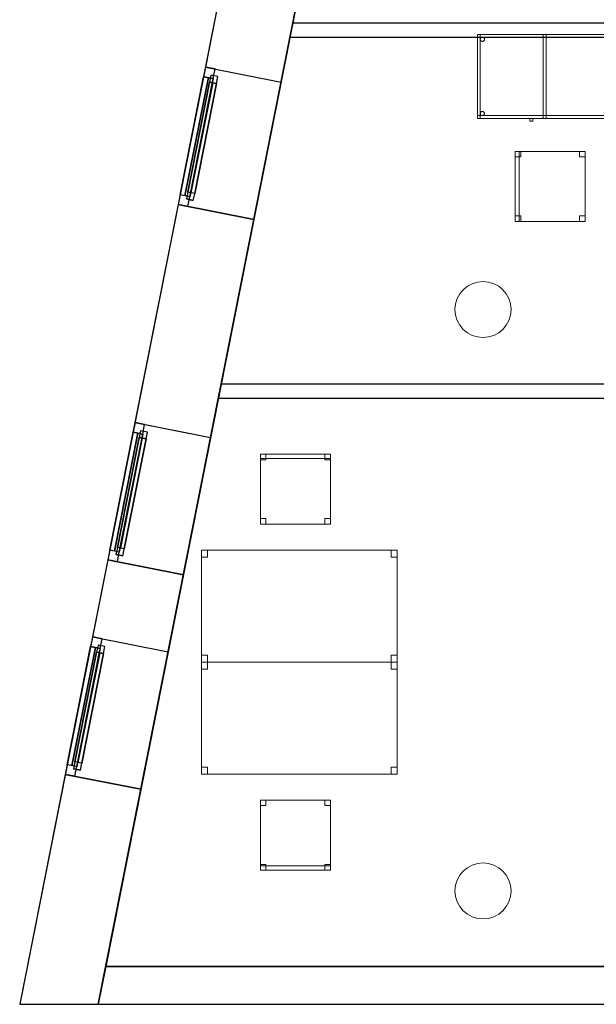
# Model space of a CAD drawing. Header units: metres. Extents: x 397.7 to 427.5, y 12.7 to 28.4.
# Tile 1 of 72: x 397.7 to 401.8, y 12.8 to 19.9. Entities that reach past the tile are written whole.
import ezdxf

# ---------------------------------------------------------------- set-up
doc = ezdxf.new("R2010")
doc.units = ezdxf.units.M
doc.layers.add('01_CARPINTERIA', color=5, linetype='Continuous', lineweight=25, true_color=0x0000ff)
doc.layers.add('01_SUELOS', color=7, linetype='Continuous', lineweight=25, true_color=0x007f00)
for name, color, linetype, lineweight in [('02_MOBILIARIO', 7, 'Continuous', 18), ('A-COLS-____-MCUT', 7, 'Continuous', 18), ('A-COLS-____-OTLN', 7, 'Continuous', 18), ('A-DETL-____-MBND', 7, 'Continuous', 18), ('A-GENM-____-OTLN', 7, 'Continuous', 18), ('A-WALL-____-MCUT', 7, 'Continuous', 25), ('A-WALL-____-OTLN', 7, 'Continuous', 25)]:
    doc.layers.add(name, color=color, linetype=linetype, lineweight=lineweight)

# ---------------------------------------------------------------- blocks, each defined once
blk = doc.blocks.new('Forma directa - LONDR55-XX_ZZ-ARQ-CAA-M3D-Londres55-156160-06_CLI_AIGUA_P3')
at = {"layer": '01_CARPINTERIA', "color": 161, "true_color": 0xaaaaff}
for p, q in [((0.1, 0.1), (0.05, 0.1)), ((0.05, 0.1), (0.05, 0.05)), ((0.1, 0.1), (0.05, 0.1)), ((0.05, 0.1), (0.05, 0.05)), ((0.1, 0.05), (0.1, 0.1)), ((0.1, 0.1), (0.1, 0.05)), ((0.1, 0.1), (0.9, 0.1)), ((0.9, 0.1), (0.1, 0.1)), ((0.1, 0.1), (0.1, 0.05)), ((0.1, 0.05), (0.1, 0.1)), ((0.9, 0.075), (0.1, 0.075)), ((0.9, 0.075), (0.1, 0.075)), ((0.95, 0.1), (0.9, 0.1)), ((0.9, 0.1), (0.9, 0.05)), ((0.95, 0.1), (0.9, 0.1)), ((0.9, 0.1), (0.9, 0.05)), ((0.9, 0.1), (0.9, 0.05)), ((0.9, 0.1), (0.9, 0.05)), ((0.95, 0.05), (0.95, 0.1)), ((0.95, 0.1), (0.95, 0.05)), ((0.07, 0.07), (0, 0.07)), ((0, 0.07), (0, 0)), ((0.07, 0.07), (0, 0.07)), ((0, 0.07), (0, 0)), ((0, 0), (0.07, 0)), ((0, 0), (0.07, 0)), ((0.05, 0.05), (0.1, 0.05)), ((0.05, 0.05), (0.1, 0.05)), ((0.07, 0), (0.07, 0.07)), ((0.07, 0.07), (0.07, 0)), ((0.07, 0.07), (0.93, 0.07)), ((0.93, 0.07), (0.07, 0.07)), ((0.07, 0.07), (0.07, 0)), ((0.07, 0), (0.07, 0.07)), ((0.93, 0.035), (0.07, 0.035)), ((0.07, 0.035), (0.93, 0.035)), ((0.07, 0), (0.93, 0)), ((0.93, 0), (0.07, 0)), ((0.1, 0.05), (0.9, 0.05)), ((0.9, 0.05), (0.1, 0.05)), ((0.9, 0.05), (0.95, 0.05)), ((0.9, 0.05), (0.95, 0.05)), ((0.93, 0.07), (0.93, 0)), ((0.93, 0.07), (0.93, 0)), ((1, 0.07), (0.93, 0.07)), ((0.93, 0.07), (0.93, 0)), ((1, 0.07), (0.93, 0.07)), ((0.93, 0.07), (0.93, 0)), ((0.93, 0), (1, 0)), ((0.93, 0), (1, 0)), ((1, 0), (1, 0.07)), ((1, 0.07), (1, 0))]:
    blk.add_line(p, q, dxfattribs=at)
blk = doc.blocks.new('Forma directa - Finestra P3-156175-06_CLI_AIGUA_P3')
blk.add_blockref('Forma directa - LONDR55-XX_ZZ-ARQ-CAA-M3D-Londres55-156160-06_CLI_AIGUA_P3', (0, 0))
blk = doc.blocks.new('Family - Cadira d_Oficina_P3-156181-06_CLI_AIGUA_P3')
at = {"layer": 'A-DETL-____-MBND', "color": 253, "true_color": 0xaaaaaa}
for p, q in [((0, 0), (0, 0.5)), ((0, 0.5), (0.5, 0.5)), ((0, 0.5), (0, 0)), ((0.5, 0.5), (0, 0.5)), ((0, 0.5), (0.03, 0.5)), ((0, 0), (0, 0.5)), ((0.03, 0.5), (0, 0.5)), ((0, 0.5), (0, 0)), ((0, 0.5), (0.04, 0.5)), ((0, 0.46), (0, 0.5)), ((0.04, 0.5), (0, 0.5)), ((0, 0.5), (0, 0.46)), ((0.03, 0.5), (0.03, 0)), ((0.03, 0), (0.03, 0.5)), ((0.04, 0.5), (0.04, 0.46)), ((0.04, 0.46), (0.04, 0.5)), ((0.46, 0.5), (0.5, 0.5)), ((0.46, 0.46), (0.46, 0.5)), ((0.5, 0.5), (0.46, 0.5)), ((0.46, 0.5), (0.46, 0.46)), ((0.5, 0.5), (0.5, 0.46)), ((0.5, 0.46), (0.5, 0.5)), ((0.5, 0.5), (0.5, 0)), ((0.5, 0), (0.5, 0.5)), ((0.04, 0.46), (0, 0.46)), ((0, 0.46), (0.04, 0.46)), ((0.5, 0.46), (0.46, 0.46)), ((0.46, 0.46), (0.5, 0.46)), ((0, 0.04), (0.04, 0.04)), ((0, 0), (0, 0.04)), ((0.04, 0.04), (0, 0.04)), ((0, 0.04), (0, 0)), ((0.04, 0), (0, 0)), ((0, 0), (0.04, 0)), ((0.5, 0), (0, 0)), ((0, 0), (0.5, 0)), ((0, 0), (0.03, 0)), ((0.04, 0.04), (0.04, 0)), ((0.04, 0), (0.04, 0.04)), ((0.46, 0.04), (0.5, 0.04)), ((0.46, 0), (0.46, 0.04)), ((0.5, 0.04), (0.46, 0.04)), ((0.46, 0.04), (0.46, 0)), ((0.46, 0), (0.5, 0)), ((0.5, 0.04), (0.5, 0)), ((0.5, 0), (0.5, 0.04)), ((0.03, 0), (0, 0)), ((0.5, 0), (0.46, 0))]:
    blk.add_line(p, q, dxfattribs=at)
blk = doc.blocks.new('Forma directa - Finestra P3-156250-06_CLI_AIGUA_P3')
blk.add_blockref('Forma directa - LONDR55-XX_ZZ-ARQ-CAA-M3D-Londres55-156160-06_CLI_AIGUA_P3', (0, 0))
blk = doc.blocks.new('Family - Evans P3-156252-06_CLI_AIGUA_P3')
at = {"layer": 'A-WALL-____-MCUT', "color": 253, "true_color": 0xaaaaaa}
for p, q in [((0.0198, 0.1), (0, 0)), ((4.2077, 0.1), (0.0198, 0.1)), ((4.2077, 0), (4.2077, 0.1)), ((0, 0), (4.2077, 0))]:
    blk.add_line(p, q, dxfattribs=at)
at = {"layer": 'A-WALL-____-OTLN', "color": 253, "true_color": 0xaaaaaa}
for p, q in [((0.0198, 0.1), (0, 0)), ((4.2077, 0.1), (0.0198, 0.1)), ((4.2077, 0), (4.2077, 0.1)), ((0, 0), (4.2077, 0))]:
    blk.add_line(p, q, dxfattribs=at)
at = {"layer": 'A-WALL-____-OTLN', "color": 253, "lineweight": 18, "true_color": 0xaaaaaa}
blk.add_line((0, 0), (4.2077, 0), dxfattribs=at)
blk = doc.blocks.new('Forma directa - Finestra P3-156271-06_CLI_AIGUA_P3')
blk.add_blockref('Forma directa - LONDR55-XX_ZZ-ARQ-CAA-M3D-Londres55-156160-06_CLI_AIGUA_P3', (0, 0))
blk = doc.blocks.new('Family - Evans P3-156290-06_CLI_AIGUA_P3')
at = {"layer": 'A-WALL-____-MCUT', "color": 253, "true_color": 0xaaaaaa}
for p, q in [((0.0198, 0.1), (0, 0)), ((4.2282, 0.1), (0.0198, 0.1)), ((4.2282, 0), (4.2282, 0.1)), ((5.1682, 0.1), (5.1682, 0)), ((5.2182, 0.1), (5.1682, 0.1)), ((5.2182, 0), (5.2182, 0.1)), ((0, 0), (4.2282, 0)), ((5.1682, 0), (5.2182, 0))]:
    blk.add_line(p, q, dxfattribs=at)
at = {"layer": 'A-WALL-____-OTLN', "color": 253, "true_color": 0xaaaaaa}
for p, q in [((0.0198, 0.1), (0, 0)), ((5.2182, 0.1), (0.0198, 0.1)), ((5.1682, 0.1), (4.2282, 0.1)), ((4.2282, 0.1), (4.2282, 0)), ((5.1682, 0.1), (5.1682, 0)), ((5.2182, 0), (5.2182, 0.1)), ((0, 0), (5.2182, 0)), ((4.2282, 0), (5.1682, 0))]:
    blk.add_line(p, q, dxfattribs=at)
at = {"layer": 'A-WALL-____-OTLN', "color": 253, "lineweight": 18, "true_color": 0xaaaaaa}
blk.add_line((0, 0), (5.2182, 0), dxfattribs=at)
blk = doc.blocks.new('Family - Taula 100X60_P3-156294-06_CLI_AIGUA_P3')
at = {"layer": 'A-DETL-____-MBND', "color": 253, "true_color": 0xaaaaaa}
for p, q in [((0, 0.62), (0.02, 0.62)), ((0.02, 0.62), (0, 0.62)), ((0, 0.02), (0, 0.62)), ((0, 0.62), (0, 0.02)), ((0, 0.62), (0, 0.02)), ((0, 0.02), (0, 0.62)), ((1, 0.62), (0, 0.62)), ((0, 0.62), (1, 0.62)), ((0, 0.62), (0.98, 0.62)), ((0, 0.6), (0, 0.62)), ((0, 0.6), (0, 0.62)), ((0.98, 0.62), (0, 0.62)), ((0, 0.04), (0, 0.62)), ((0, 0.62), (1, 0.62)), ((1, 0.62), (0, 0.62)), ((0, 0.62), (0, 0.04)), ((0, 0.62), (0, 0.02)), ((0, 0.02), (0, 0.62)), ((1, 0.62), (0, 0.62)), ((0, 0.62), (1, 0.62)), ((0.98, 0.6), (0, 0.6)), ((0, 0.6), (0.98, 0.6)), ((0.02, 0.62), (0.02, 0.02)), ((0.02, 0.02), (0.02, 0.62)), ((0.0204, 0.585), (0.0206, 0.5876)), ((0.0206, 0.5876), (0.0204, 0.585)), ((0.0206, 0.5824), (0.0204, 0.585)), ((0.0204, 0.585), (0.0206, 0.5824)), ((0.0206, 0.5876), (0.0213, 0.5901)), ((0.0213, 0.5901), (0.0206, 0.5876)), ((0.0213, 0.5799), (0.0206, 0.5824)), ((0.0206, 0.5824), (0.0213, 0.5799)), ((0.0213, 0.5901), (0.0224, 0.5925)), ((0.0224, 0.5925), (0.0213, 0.5901)), ((0.0224, 0.5776), (0.0213, 0.5799)), ((0.0213, 0.5799), (0.0224, 0.5776)), ((0.0224, 0.5925), (0.0238, 0.5946)), ((0.0238, 0.5946), (0.0224, 0.5925)), ((0.0238, 0.5754), (0.0224, 0.5776)), ((0.0224, 0.5776), (0.0238, 0.5754)), ((0.0238, 0.5946), (0.0257, 0.5965)), ((0.0257, 0.5965), (0.0238, 0.5946)), ((0.0257, 0.5736), (0.0238, 0.5754)), ((0.0238, 0.5754), (0.0257, 0.5736)), ((0.0257, 0.5965), (0.0278, 0.598)), ((0.0278, 0.598), (0.0257, 0.5965)), ((0.0278, 0.5721), (0.0257, 0.5736)), ((0.0257, 0.5736), (0.0278, 0.5721)), ((0.0278, 0.598), (0.0302, 0.5991)), ((0.0302, 0.5991), (0.0278, 0.598)), ((0.0302, 0.571), (0.0278, 0.5721)), ((0.0278, 0.5721), (0.0302, 0.571)), ((0.0302, 0.5991), (0.0327, 0.5997)), ((0.0327, 0.5997), (0.0302, 0.5991)), ((0.0327, 0.5703), (0.0302, 0.571)), ((0.0302, 0.571), (0.0327, 0.5703)), ((0.0327, 0.5997), (0.0353, 0.6)), ((0.0353, 0.6), (0.0327, 0.5997)), ((0.0353, 0.5701), (0.0327, 0.5703)), ((0.0327, 0.5703), (0.0353, 0.5701)), ((0.0353, 0.6), (0.0379, 0.5997)), ((0.0379, 0.5997), (0.0353, 0.6)), ((0.0379, 0.5703), (0.0353, 0.5701)), ((0.0353, 0.5701), (0.0379, 0.5703)), ((0.0379, 0.5997), (0.0404, 0.5991)), ((0.0404, 0.5991), (0.0379, 0.5997)), ((0.0404, 0.571), (0.0379, 0.5703)), ((0.0379, 0.5703), (0.0404, 0.571)), ((0.0404, 0.5991), (0.0428, 0.598)), ((0.0428, 0.598), (0.0404, 0.5991)), ((0.0428, 0.5721), (0.0404, 0.571)), ((0.0404, 0.571), (0.0428, 0.5721)), ((0.0428, 0.598), (0.0449, 0.5965)), ((0.0449, 0.5965), (0.0428, 0.598)), ((0.0449, 0.5736), (0.0428, 0.5721)), ((0.0428, 0.5721), (0.0449, 0.5736)), ((0.0449, 0.5965), (0.0467, 0.5946)), ((0.0467, 0.5946), (0.0449, 0.5965)), ((0.0467, 0.5754), (0.0449, 0.5736)), ((0.0449, 0.5736), (0.0467, 0.5754)), ((0.0467, 0.5946), (0.0482, 0.5925)), ((0.0482, 0.5925), (0.0467, 0.5946)), ((0.0482, 0.5776), (0.0467, 0.5754)), ((0.0467, 0.5754), (0.0482, 0.5776)), ((0.0482, 0.5925), (0.0493, 0.5901)), ((0.0493, 0.5901), (0.0482, 0.5925)), ((0.0493, 0.5799), (0.0482, 0.5776)), ((0.0482, 0.5776), (0.0493, 0.5799)), ((0.0493, 0.5901), (0.05, 0.5876)), ((0.05, 0.5876), (0.0493, 0.5901)), ((0.05, 0.5824), (0.0493, 0.5799)), ((0.0493, 0.5799), (0.05, 0.5824)), ((0.05, 0.5876), (0.0502, 0.585)), ((0.0502, 0.585), (0.05, 0.5876)), ((0.0502, 0.585), (0.05, 0.5824)), ((0.05, 0.5824), (0.0502, 0.585)), ((0.47, 0.62), (0.49, 0.62)), ((0.49, 0.62), (0.47, 0.62)), ((0.47, 0.02), (0.47, 0.62)), ((0.47, 0.62), (0.47, 0.02)), ((0.47, 0.62), (0.49, 0.62)), ((0.49, 0.62), (0.47, 0.62)), ((0.47, 0.04), (0.47, 0.62)), ((0.47, 0.62), (0.47, 0.04)), ((0.49, 0.62), (0.49, 0.02)), ((0.49, 0.02), (0.49, 0.62)), ((0.49, 0.62), (0.49, 0.04)), ((0.49, 0.04), (0.49, 0.62)), ((0.9501, 0.5838), (0.9503, 0.5864)), ((0.9503, 0.5864), (0.9501, 0.5838)), ((0.9503, 0.5812), (0.9501, 0.5838)), ((0.9501, 0.5838), (0.9503, 0.5812)), ((0.9503, 0.5864), (0.951, 0.5889)), ((0.951, 0.5889), (0.9503, 0.5864)), ((0.951, 0.5787), (0.9503, 0.5812)), ((0.9503, 0.5812), (0.951, 0.5787)), ((0.951, 0.5889), (0.9521, 0.5913)), ((0.9521, 0.5913), (0.951, 0.5889)), ((0.9521, 0.5764), (0.951, 0.5787)), ((0.951, 0.5787), (0.9521, 0.5764)), ((0.9521, 0.5913), (0.9536, 0.5934)), ((0.9536, 0.5934), (0.9521, 0.5913)), ((0.9536, 0.5742), (0.9521, 0.5764)), ((0.9521, 0.5764), (0.9536, 0.5742)), ((0.9536, 0.5934), (0.9554, 0.5953)), ((0.9554, 0.5953), (0.9536, 0.5934)), ((0.9554, 0.5724), (0.9536, 0.5742)), ((0.9536, 0.5742), (0.9554, 0.5724)), ((0.9554, 0.5953), (0.9575, 0.5968)), ((0.9575, 0.5968), (0.9554, 0.5953)), ((0.9575, 0.5709), (0.9554, 0.5724)), ((0.9554, 0.5724), (0.9575, 0.5709)), ((0.9575, 0.5968), (0.9599, 0.5979)), ((0.9599, 0.5979), (0.9575, 0.5968)), ((0.9599, 0.5698), (0.9575, 0.5709)), ((0.9575, 0.5709), (0.9599, 0.5698)), ((0.9599, 0.5979), (0.9624, 0.5985)), ((0.9624, 0.5985), (0.9599, 0.5979)), ((0.9624, 0.5691), (0.9599, 0.5698)), ((0.9599, 0.5698), (0.9624, 0.5691)), ((0.9624, 0.5985), (0.965, 0.5988)), ((0.965, 0.5988), (0.9624, 0.5985)), ((0.965, 0.5689), (0.9624, 0.5691)), ((0.9624, 0.5691), (0.965, 0.5689)), ((0.965, 0.5988), (0.9676, 0.5985)), ((0.9676, 0.5985), (0.965, 0.5988)), ((0.9676, 0.5691), (0.965, 0.5689)), ((0.965, 0.5689), (0.9676, 0.5691)), ((0.9676, 0.5985), (0.9701, 0.5979)), ((0.9701, 0.5979), (0.9676, 0.5985)), ((0.9701, 0.5698), (0.9676, 0.5691)), ((0.9676, 0.5691), (0.9701, 0.5698)), ((0.9701, 0.5979), (0.9725, 0.5968)), ((0.9725, 0.5968), (0.9701, 0.5979)), ((0.9725, 0.5709), (0.9701, 0.5698)), ((0.9701, 0.5698), (0.9725, 0.5709)), ((0.9725, 0.5968), (0.9746, 0.5953)), ((0.9746, 0.5953), (0.9725, 0.5968)), ((0.9746, 0.5724), (0.9725, 0.5709)), ((0.9725, 0.5709), (0.9746, 0.5724)), ((0.9746, 0.5953), (0.9764, 0.5934)), ((0.9764, 0.5934), (0.9746, 0.5953)), ((0.9764, 0.5742), (0.9746, 0.5724)), ((0.9746, 0.5724), (0.9764, 0.5742)), ((0.9764, 0.5934), (0.9779, 0.5913)), ((0.9779, 0.5913), (0.9764, 0.5934)), ((0.9779, 0.5764), (0.9764, 0.5742)), ((0.9764, 0.5742), (0.9779, 0.5764)), ((0.9779, 0.5913), (0.979, 0.5889)), ((0.979, 0.5889), (0.9779, 0.5913)), ((0.979, 0.5787), (0.9779, 0.5764)), ((0.9779, 0.5764), (0.979, 0.5787)), ((0.979, 0.5889), (0.9797, 0.5864)), ((0.9797, 0.5864), (0.979, 0.5889)), ((0.9797, 0.5812), (0.979, 0.5787)), ((0.979, 0.5787), (0.9797, 0.5812)), ((0.9797, 0.5864), (0.9799, 0.5838)), ((0.9799, 0.5838), (0.9797, 0.5864)), ((0.9799, 0.5838), (0.9797, 0.5812)), ((0.9797, 0.5812), (0.9799, 0.5838)), ((0.98, 0.62), (1, 0.62)), ((1, 0.62), (0.98, 0.62)), ((0.98, 0.02), (0.98, 0.62)), ((0.98, 0.62), (0.98, 0.02)), ((0.98, 0.62), (0.98, 0.6)), ((0.98, 0.6), (0.98, 0.62)), ((1, 0.02), (1, 0.62)), ((1, 0.62), (1, 0.02)), ((1, 0.62), (1, 0.02)), ((1, 0.02), (1, 0.62)), ((1, 0.62), (1, 0.04)), ((1, 0.04), (1, 0.62)), ((1, 0.02), (1, 0.62)), ((1, 0.62), (1, 0.02)), ((0, 0.04), (0.49, 0.04)), ((0, 0.02), (0, 0.04)), ((0, 0.02), (0, 0.04)), ((0.49, 0.04), (0, 0.04)), ((1, 0.04), (0, 0.04)), ((0, 0.04), (1, 0.04)), ((0.02, 0.02), (0, 0.02)), ((0.02, 0.02), (0, 0.02)), ((0, 0.02), (1, 0.02)), ((1, 0.02), (0, 0.02)), ((0.49, 0.02), (0, 0.02)), ((0, 0.02), (0.49, 0.02)), ((0, 0.02), (1, 0.02)), ((1, 0.02), (0, 0.02)), ((0.02, 0.055), (0.0202, 0.0576)), ((0.0202, 0.0576), (0.02, 0.055)), ((0.0202, 0.0524), (0.02, 0.055)), ((0.02, 0.055), (0.0202, 0.0524)), ((0.0202, 0.0576), (0.0209, 0.0601)), ((0.0209, 0.0601), (0.0202, 0.0576)), ((0.0209, 0.0499), (0.0202, 0.0524)), ((0.0202, 0.0524), (0.0209, 0.0499)), ((0.0209, 0.0601), (0.022, 0.0625)), ((0.022, 0.0625), (0.0209, 0.0601)), ((0.022, 0.0475), (0.0209, 0.0499)), ((0.0209, 0.0499), (0.022, 0.0475)), ((0.022, 0.0625), (0.0235, 0.0646)), ((0.0235, 0.0646), (0.022, 0.0625)), ((0.0235, 0.0454), (0.022, 0.0475)), ((0.022, 0.0475), (0.0235, 0.0454)), ((0.0235, 0.0646), (0.0254, 0.0664)), ((0.0254, 0.0664), (0.0235, 0.0646)), ((0.0254, 0.0436), (0.0235, 0.0454)), ((0.0235, 0.0454), (0.0254, 0.0436)), ((0.0254, 0.0664), (0.0275, 0.0679)), ((0.0275, 0.0679), (0.0254, 0.0664)), ((0.0275, 0.0421), (0.0254, 0.0436)), ((0.0254, 0.0436), (0.0275, 0.0421)), ((0.0275, 0.0679), (0.0298, 0.069)), ((0.0298, 0.069), (0.0275, 0.0679)), ((0.0298, 0.041), (0.0275, 0.0421)), ((0.0275, 0.0421), (0.0298, 0.041)), ((0.0298, 0.069), (0.0324, 0.0697)), ((0.0324, 0.0697), (0.0298, 0.069)), ((0.0324, 0.0403), (0.0298, 0.041)), ((0.0298, 0.041), (0.0324, 0.0403)), ((0.0324, 0.0697), (0.035, 0.0699)), ((0.035, 0.0699), (0.0324, 0.0697)), ((0.035, 0.0401), (0.0324, 0.0403)), ((0.0324, 0.0403), (0.035, 0.0401)), ((0.035, 0.0699), (0.0375, 0.0697)), ((0.0375, 0.0697), (0.035, 0.0699)), ((0.0375, 0.0403), (0.035, 0.0401)), ((0.035, 0.0401), (0.0375, 0.0403)), ((0.0375, 0.0697), (0.0401, 0.069)), ((0.0401, 0.069), (0.0375, 0.0697)), ((0.0401, 0.041), (0.0375, 0.0403)), ((0.0375, 0.0403), (0.0401, 0.041)), ((0.0401, 0.069), (0.0424, 0.0679)), ((0.0424, 0.0679), (0.0401, 0.069)), ((0.0424, 0.0421), (0.0401, 0.041)), ((0.0401, 0.041), (0.0424, 0.0421)), ((0.0424, 0.0679), (0.0446, 0.0664)), ((0.0446, 0.0664), (0.0424, 0.0679)), ((0.0446, 0.0436), (0.0424, 0.0421)), ((0.0424, 0.0421), (0.0446, 0.0436)), ((0.0446, 0.0664), (0.0464, 0.0646)), ((0.0464, 0.0646), (0.0446, 0.0664)), ((0.0464, 0.0454), (0.0446, 0.0436)), ((0.0446, 0.0436), (0.0464, 0.0454)), ((0.0464, 0.0646), (0.0479, 0.0625)), ((0.0479, 0.0625), (0.0464, 0.0646)), ((0.0479, 0.0475), (0.0464, 0.0454)), ((0.0464, 0.0454), (0.0479, 0.0475)), ((0.0479, 0.0625), (0.049, 0.0601)), ((0.049, 0.0601), (0.0479, 0.0625)), ((0.049, 0.0499), (0.0479, 0.0475)), ((0.0479, 0.0475), (0.049, 0.0499)), ((0.049, 0.0601), (0.0497, 0.0576)), ((0.0497, 0.0576), (0.049, 0.0601)), ((0.0497, 0.0524), (0.049, 0.0499)), ((0.049, 0.0499), (0.0497, 0.0524)), ((0.0497, 0.0576), (0.0499, 0.055)), ((0.0499, 0.055), (0.0497, 0.0576)), ((0.0499, 0.055), (0.0497, 0.0524)), ((0.0497, 0.0524), (0.0499, 0.055)), ((0.3744, 0), (0.3744, 0.02)), ((0.3744, 0.02), (0.3944, 0.02)), ((0.3944, 0.02), (0.3744, 0.02)), ((0.3744, 0.02), (0.3744, 0)), ((0.3944, 0), (0.3744, 0)), ((0.3744, 0), (0.3944, 0)), ((0.3944, 0.02), (0.3944, 0)), ((0.3944, 0), (0.3944, 0.02)), ((0.49, 0.04), (0.47, 0.04)), ((0.49, 0.04), (0.47, 0.04)), ((0.49, 0.02), (0.47, 0.02)), ((0.49, 0.02), (0.47, 0.02)), ((0.49, 0.04), (0.49, 0.02)), ((0.49, 0.02), (0.49, 0.04)), ((0.9501, 0.0538), (0.9503, 0.0564)), ((0.9503, 0.0564), (0.9501, 0.0538)), ((0.9503, 0.0512), (0.9501, 0.0538)), ((0.9501, 0.0538), (0.9503, 0.0512)), ((0.9503, 0.0564), (0.951, 0.0589)), ((0.951, 0.0589), (0.9503, 0.0564)), ((0.951, 0.0487), (0.9503, 0.0512)), ((0.9503, 0.0512), (0.951, 0.0487)), ((0.951, 0.0589), (0.9521, 0.0613)), ((0.9521, 0.0613), (0.951, 0.0589)), ((0.9521, 0.0464), (0.951, 0.0487)), ((0.951, 0.0487), (0.9521, 0.0464)), ((0.9521, 0.0613), (0.9536, 0.0634)), ((0.9536, 0.0634), (0.9521, 0.0613)), ((0.9536, 0.0442), (0.9521, 0.0464)), ((0.9521, 0.0464), (0.9536, 0.0442)), ((0.9536, 0.0634), (0.9554, 0.0653)), ((0.9554, 0.0653), (0.9536, 0.0634)), ((0.9554, 0.0424), (0.9536, 0.0442)), ((0.9536, 0.0442), (0.9554, 0.0424)), ((0.9554, 0.0653), (0.9575, 0.0668)), ((0.9575, 0.0668), (0.9554, 0.0653)), ((0.9575, 0.0409), (0.9554, 0.0424)), ((0.9554, 0.0424), (0.9575, 0.0409)), ((0.9575, 0.0668), (0.9599, 0.0679)), ((0.9599, 0.0679), (0.9575, 0.0668)), ((0.9599, 0.0398), (0.9575, 0.0409)), ((0.9575, 0.0409), (0.9599, 0.0398)), ((0.9599, 0.0679), (0.9624, 0.0685)), ((0.9624, 0.0685), (0.9599, 0.0679)), ((0.9624, 0.0391), (0.9599, 0.0398)), ((0.9599, 0.0398), (0.9624, 0.0391)), ((0.9624, 0.0685), (0.965, 0.0688)), ((0.965, 0.0688), (0.9624, 0.0685)), ((0.965, 0.0389), (0.9624, 0.0391)), ((0.9624, 0.0391), (0.965, 0.0389)), ((0.965, 0.0688), (0.9676, 0.0685)), ((0.9676, 0.0685), (0.965, 0.0688)), ((0.9676, 0.0391), (0.965, 0.0389)), ((0.965, 0.0389), (0.9676, 0.0391)), ((0.9676, 0.0685), (0.9701, 0.0679)), ((0.9701, 0.0679), (0.9676, 0.0685)), ((0.9701, 0.0398), (0.9676, 0.0391)), ((0.9676, 0.0391), (0.9701, 0.0398)), ((0.9701, 0.0679), (0.9725, 0.0668)), ((0.9725, 0.0668), (0.9701, 0.0679)), ((0.9725, 0.0409), (0.9701, 0.0398)), ((0.9701, 0.0398), (0.9725, 0.0409)), ((0.9725, 0.0668), (0.9746, 0.0653)), ((0.9746, 0.0653), (0.9725, 0.0668)), ((0.9746, 0.0424), (0.9725, 0.0409)), ((0.9725, 0.0409), (0.9746, 0.0424)), ((0.9746, 0.0653), (0.9764, 0.0634)), ((0.9764, 0.0634), (0.9746, 0.0653)), ((0.9764, 0.0442), (0.9746, 0.0424)), ((0.9746, 0.0424), (0.9764, 0.0442)), ((0.9764, 0.0634), (0.9779, 0.0613)), ((0.9779, 0.0613), (0.9764, 0.0634)), ((0.9779, 0.0464), (0.9764, 0.0442)), ((0.9764, 0.0442), (0.9779, 0.0464)), ((0.9779, 0.0613), (0.979, 0.0589)), ((0.979, 0.0589), (0.9779, 0.0613)), ((0.979, 0.0487), (0.9779, 0.0464)), ((0.9779, 0.0464), (0.979, 0.0487)), ((0.979, 0.0589), (0.9797, 0.0564)), ((0.9797, 0.0564), (0.979, 0.0589)), ((0.9797, 0.0512), (0.979, 0.0487)), ((0.979, 0.0487), (0.9797, 0.0512)), ((0.9797, 0.0564), (0.9799, 0.0538)), ((0.9799, 0.0538), (0.9797, 0.0564)), ((0.9799, 0.0538), (0.9797, 0.0512)), ((0.9797, 0.0512), (0.9799, 0.0538)), ((1, 0.02), (0.98, 0.02)), ((1, 0.02), (0.98, 0.02))]:
    blk.add_line(p, q, dxfattribs=at)
blk = doc.blocks.new('Family - Cadira d_Oficina_P3-156322-06_CLI_AIGUA_P3')
at = {"layer": 'A-DETL-____-MBND', "color": 253, "true_color": 0xaaaaaa}
for p, q in [((0, 0.5), (0.5, 0.5)), ((0, 0), (0, 0.5)), ((0.5, 0.5), (0, 0.5)), ((0, 0.5), (0, 0)), ((0, 0.46), (0, 0.5)), ((0, 0.5), (0.04, 0.5)), ((0.04, 0.5), (0, 0.5)), ((0, 0.5), (0, 0.46)), ((0.04, 0.5), (0.04, 0.46)), ((0.04, 0.46), (0.04, 0.5)), ((0.46, 0.46), (0.46, 0.5)), ((0.46, 0.5), (0.5, 0.5)), ((0.5, 0.5), (0.46, 0.5)), ((0.46, 0.5), (0.46, 0.46)), ((0.5, 0.5), (0.5, 0.46)), ((0.5, 0.46), (0.5, 0.5)), ((0.5, 0.5), (0.5, 0)), ((0.5, 0), (0.5, 0.5)), ((0.04, 0.46), (0, 0.46)), ((0, 0.46), (0.04, 0.46)), ((0.5, 0.46), (0.46, 0.46)), ((0.46, 0.46), (0.5, 0.46)), ((0, 0), (0, 0.04)), ((0, 0.04), (0.04, 0.04)), ((0.04, 0.04), (0, 0.04)), ((0, 0.04), (0, 0)), ((0, 0), (0, 0.03)), ((0, 0.03), (0.5, 0.03)), ((0.5, 0.03), (0, 0.03)), ((0, 0.03), (0, 0)), ((0.5, 0), (0, 0)), ((0, 0), (0.5, 0)), ((0.04, 0), (0, 0)), ((0, 0), (0.04, 0)), ((0, 0), (0.5, 0)), ((0.04, 0.04), (0.04, 0)), ((0.04, 0), (0.04, 0.04)), ((0.46, 0), (0.46, 0.04)), ((0.46, 0.04), (0.5, 0.04)), ((0.5, 0.04), (0.46, 0.04)), ((0.46, 0.04), (0.46, 0)), ((0.46, 0), (0.5, 0)), ((0.5, 0.04), (0.5, 0)), ((0.5, 0), (0.5, 0.04)), ((0.5, 0.03), (0.5, 0)), ((0.5, 0), (0.5, 0.03)), ((0.5, 0), (0, 0)), ((0.5, 0), (0.46, 0))]:
    blk.add_line(p, q, dxfattribs=at)
blk = doc.blocks.new('Family - Cadira d_Oficina_P3-156330-06_CLI_AIGUA_P3')
at = {"layer": 'A-DETL-____-MBND', "color": 253, "true_color": 0xaaaaaa}
for p, q in [((0, 0), (0, 0.5)), ((0, 0.5), (0.5, 0.5)), ((0.5, 0.5), (0, 0.5)), ((0, 0.5), (0, 0)), ((0, 0.46), (0, 0.5)), ((0, 0.5), (0.04, 0.5)), ((0.04, 0.5), (0, 0.5)), ((0, 0.5), (0, 0.46)), ((0, 0.47), (0, 0.5)), ((0, 0.5), (0.5, 0.5)), ((0.5, 0.5), (0, 0.5)), ((0, 0.5), (0, 0.47)), ((0.04, 0.5), (0.04, 0.46)), ((0.04, 0.46), (0.04, 0.5)), ((0.46, 0.46), (0.46, 0.5)), ((0.46, 0.5), (0.5, 0.5)), ((0.5, 0.5), (0.46, 0.5)), ((0.46, 0.5), (0.46, 0.46)), ((0.5, 0.5), (0.5, 0)), ((0.5, 0), (0.5, 0.5)), ((0.5, 0.5), (0.5, 0.46)), ((0.5, 0.46), (0.5, 0.5)), ((0.5, 0.5), (0.5, 0.47)), ((0.5, 0.47), (0.5, 0.5)), ((0.5, 0.47), (0, 0.47)), ((0, 0.47), (0.5, 0.47)), ((0.04, 0.46), (0, 0.46)), ((0, 0.46), (0.04, 0.46)), ((0.5, 0.46), (0.46, 0.46)), ((0.46, 0.46), (0.5, 0.46)), ((0, 0), (0, 0.04)), ((0, 0.04), (0.04, 0.04)), ((0.04, 0.04), (0, 0.04)), ((0, 0.04), (0, 0)), ((0.04, 0), (0, 0)), ((0, 0), (0.04, 0)), ((0.5, 0), (0, 0)), ((0, 0), (0.5, 0)), ((0.04, 0.04), (0.04, 0)), ((0.04, 0), (0.04, 0.04)), ((0.46, 0), (0.46, 0.04)), ((0.46, 0.04), (0.5, 0.04)), ((0.5, 0.04), (0.46, 0.04)), ((0.46, 0.04), (0.46, 0)), ((0.5, 0), (0.46, 0)), ((0.46, 0), (0.5, 0)), ((0.5, 0.04), (0.5, 0)), ((0.5, 0), (0.5, 0.04))]:
    blk.add_line(p, q, dxfattribs=at)
blk = doc.blocks.new('Family - Taula 140X80_P3-156405-06_CLI_AIGUA_P3')
at = {"layer": 'A-DETL-____-MBND', "color": 253, "true_color": 0xaaaaaa}
for p, q in [((0, 0), (0, 0.8001)), ((0, 0.8001), (1.3973, 0.8001)), ((1.3973, 0.8001), (0, 0.8001)), ((0, 0.8001), (0, 0)), ((0, 0.7501), (0, 0.8001)), ((0, 0.8001), (0.0437, 0.8001)), ((0.0437, 0.8001), (0, 0.8001)), ((0, 0.8001), (0, 0.7501)), ((0.0437, 0.8001), (0.0437, 0.7501)), ((0.0437, 0.7501), (0.0437, 0.8001)), ((1.3536, 0.7501), (1.3536, 0.8001)), ((1.3536, 0.8001), (1.3973, 0.8001)), ((1.3973, 0.8001), (1.3536, 0.8001)), ((1.3536, 0.8001), (1.3536, 0.7501)), ((1.3973, 0.8001), (1.3973, 0)), ((1.3973, 0), (1.3973, 0.8001)), ((1.3973, 0.8001), (1.3973, 0.7501)), ((1.3973, 0.7501), (1.3973, 0.8001)), ((0.0437, 0.7501), (0, 0.7501)), ((0, 0.7501), (0.0437, 0.7501)), ((1.3973, 0.7501), (1.3536, 0.7501)), ((1.3536, 0.7501), (1.3973, 0.7501)), ((0, 0), (0, 0.05)), ((0, 0.05), (0.0437, 0.05)), ((0.0437, 0.05), (0, 0.05)), ((0, 0.05), (0, 0)), ((0.0437, 0), (0, 0)), ((0, 0), (0.0437, 0)), ((1.3973, 0), (0, 0)), ((0, 0), (1.3973, 0)), ((0.0437, 0.05), (0.0437, 0)), ((0.0437, 0), (0.0437, 0.05)), ((1.3536, 0), (1.3536, 0.05)), ((1.3536, 0.05), (1.3973, 0.05)), ((1.3973, 0.05), (1.3536, 0.05)), ((1.3536, 0.05), (1.3536, 0)), ((1.3973, 0), (1.3536, 0)), ((1.3536, 0), (1.3973, 0)), ((1.3973, 0.05), (1.3973, 0)), ((1.3973, 0), (1.3973, 0.05))]:
    blk.add_line(p, q, dxfattribs=at)
blk = doc.blocks.new('Family - Paviment P3-156431-06_CLI_AIGUA_P3')
at = {"layer": '01_SUELOS', "color": 9, "true_color": 0xaad4aa}
for p, q in [((2.9635, 14.9576), (0, 0)), ((0, 0), (2.9635, 14.9576)), ((0, 0), (25.4182, 0)), ((25.4182, 0), (0, 0))]:
    blk.add_line(p, q, dxfattribs=at)
blk = doc.blocks.new('Family - Taula 140X80_P3-156534-06_CLI_AIGUA_P3')
at = {"layer": 'A-DETL-____-MBND', "color": 253, "true_color": 0xaaaaaa}
for p, q in [((0, 0.8001), (1.3973, 0.8001)), ((0, 0), (0, 0.8001)), ((1.3973, 0.8001), (0, 0.8001)), ((0, 0.8001), (0, 0)), ((0, 0.8001), (0.0437, 0.8001)), ((0, 0.7501), (0, 0.8001)), ((0.0437, 0.8001), (0, 0.8001)), ((0, 0.8001), (0, 0.7501)), ((0.0437, 0.8001), (0.0437, 0.7501)), ((0.0437, 0.7501), (0.0437, 0.8001)), ((1.3536, 0.8001), (1.3973, 0.8001)), ((1.3536, 0.7501), (1.3536, 0.8001)), ((1.3973, 0.8001), (1.3536, 0.8001)), ((1.3536, 0.8001), (1.3536, 0.7501)), ((1.3973, 0.8001), (1.3973, 0)), ((1.3973, 0), (1.3973, 0.8001)), ((1.3973, 0.8001), (1.3973, 0.7501)), ((1.3973, 0.7501), (1.3973, 0.8001)), ((0.0437, 0.7501), (0, 0.7501)), ((0, 0.7501), (0.0437, 0.7501)), ((1.3973, 0.7501), (1.3536, 0.7501)), ((1.3536, 0.7501), (1.3973, 0.7501)), ((0, 0.05), (0.0437, 0.05)), ((0, 0), (0, 0.05)), ((0.0437, 0.05), (0, 0.05)), ((0, 0.05), (0, 0)), ((0, 0), (1.3973, 0)), ((0.0437, 0), (0, 0)), ((0, 0), (0.0437, 0)), ((0.0437, 0.05), (0.0437, 0)), ((0.0437, 0), (0.0437, 0.05)), ((1.3536, 0.05), (1.3973, 0.05)), ((1.3536, 0), (1.3536, 0.05)), ((1.3973, 0.05), (1.3536, 0.05)), ((1.3536, 0.05), (1.3536, 0)), ((1.3973, 0), (1.3536, 0)), ((1.3536, 0), (1.3973, 0)), ((1.3973, 0.05), (1.3973, 0)), ((1.3973, 0), (1.3973, 0.05)), ((1.3973, 0), (0, 0))]:
    blk.add_line(p, q, dxfattribs=at)
blk = doc.blocks.new('Family - Mur P3-156572-06_CLI_AIGUA_P3')
at = {"layer": 'A-WALL-____-MCUT', "color": 253, "true_color": 0xaaaaaa}
for p, q in [((0.0535, 0.27), (0, 0)), ((25.4717, 0.27), (0.0535, 0.27)), ((0, 0), (25.4157, 0))]:
    blk.add_line(p, q, dxfattribs=at)
at = {"layer": 'A-WALL-____-OTLN', "color": 253, "true_color": 0xaaaaaa}
for p, q in [((0.0535, 0.27), (0, 0)), ((25.4717, 0.27), (0.0535, 0.27)), ((0, 0), (25.4157, 0))]:
    blk.add_line(p, q, dxfattribs=at)
at = {"layer": 'A-WALL-____-OTLN', "color": 253, "lineweight": 18, "true_color": 0xaaaaaa}
blk.add_line((0, 0), (25.4157, 0), dxfattribs=at)
blk = doc.blocks.new('Family - Façana nord-oest P3-156678-06_CLI_AIGUA_P3')
at = {"layer": 'A-WALL-____-MCUT', "color": 253, "true_color": 0xaaaaaa}
for p, q in [((8.8672, 0.55), (8.3172, 0.55)), ((8.8672, 0), (8.8672, 0.55)), ((11.4535, 0.55), (9.8672, 0.55)), ((9.8672, 0.55), (9.8672, 0)), ((11.4535, 0), (11.4535, 0.55)), ((12.4535, 0.55), (12.4535, 0)), ((13.0135, 0.55), (12.4535, 0.55)), ((13.0135, 0), (13.0135, 0.55)), ((14.0135, 0.55), (14.0135, 0)), ((15.5778, 0.55), (14.0135, 0.55)), ((15.6867, 0), (15.5778, 0.55)), ((8.3172, 0), (8.8672, 0)), ((9.8672, 0), (11.4535, 0)), ((12.4535, 0), (13.0135, 0)), ((14.0135, 0), (15.6867, 0))]:
    blk.add_line(p, q, dxfattribs=at)
at = {"layer": 'A-WALL-____-OTLN', "color": 253, "true_color": 0xaaaaaa}
for p, q in [((15.5778, 0.55), (-0.109, 0.55)), ((8.8672, 0), (8.8672, 0.55)), ((9.8672, 0.55), (8.8672, 0.55)), ((9.8672, 0), (9.8672, 0.55)), ((11.4535, 0), (11.4535, 0.55)), ((12.4535, 0.55), (11.4535, 0.55)), ((12.4535, 0), (12.4535, 0.55)), ((13.0135, 0), (13.0135, 0.55)), ((14.0135, 0.55), (13.0135, 0.55)), ((14.0135, 0), (14.0135, 0.55)), ((15.6867, 0), (15.5778, 0.55)), ((0, 0), (15.6867, 0)), ((11.4535, 0), (12.4535, 0)), ((8.8672, 0), (9.8672, 0)), ((13.0135, 0), (14.0135, 0))]:
    blk.add_line(p, q, dxfattribs=at)
at = {"layer": 'A-WALL-____-OTLN', "color": 253, "lineweight": 18, "true_color": 0xaaaaaa}
blk.add_line((0, 0), (15.6867, 0), dxfattribs=at)
blk = doc.blocks.new('Family - Vano finestra P3-156682-06_CLI_AIGUA_P3')
at = {"layer": 'A-GENM-____-OTLN', "color": 253, "true_color": 0xaaaaaa}
for p, q in [((398.2006, 15.4629), (398.0062, 14.4819)), ((398.0062, 14.4819), (398.2006, 15.4629)), ((398.7401, 15.356), (398.2006, 15.4629)), ((398.7401, 15.356), (398.2006, 15.4629)), ((398.5458, 14.3751), (398.7401, 15.356)), ((398.7401, 15.356), (398.5458, 14.3751)), ((398.0062, 14.4819), (398.5458, 14.3751)), ((398.5458, 14.3751), (398.0062, 14.4819))]:
    blk.add_line(p, q, dxfattribs=at)
blk = doc.blocks.new('Family - Vano finestra P3-156684-06_CLI_AIGUA_P3')
at = {"layer": 'A-GENM-____-OTLN', "color": 253, "true_color": 0xaaaaaa}
for p, q in [((398.5038, 16.9931), (398.3094, 16.0122)), ((398.3094, 16.0122), (398.5038, 16.9931)), ((399.0433, 16.8862), (398.5038, 16.9931)), ((399.0433, 16.8862), (398.5038, 16.9931)), ((398.8489, 15.9053), (399.0433, 16.8862)), ((399.0433, 16.8862), (398.8489, 15.9053)), ((398.3094, 16.0122), (398.8489, 15.9053)), ((398.8489, 15.9053), (398.3094, 16.0122))]:
    blk.add_line(p, q, dxfattribs=at)
blk = doc.blocks.new('Family - Vano finestra P3-156690-06_CLI_AIGUA_P3')
at = {"layer": 'A-GENM-____-OTLN', "color": 253, "true_color": 0xaaaaaa}
for p, q in [((399.0064, 19.5301), (398.8121, 18.5492)), ((398.8121, 18.5492), (399.0064, 19.5301)), ((399.5459, 19.4232), (399.0064, 19.5301)), ((399.5459, 19.4232), (399.0064, 19.5301)), ((399.3516, 18.4423), (399.5459, 19.4232)), ((399.5459, 19.4232), (399.3516, 18.4423)), ((398.8121, 18.5492), (399.3516, 18.4423)), ((399.3516, 18.4423), (398.8121, 18.5492))]:
    blk.add_line(p, q, dxfattribs=at)
blk = doc.blocks.new('Family - Pilar P3-156698-06_CLI_AIGUA_P3')
at = {"layer": 'A-COLS-____-MCUT', "color": 253, "true_color": 0xaaaaaa}
for start, end in [(360, 180), (180, 360)]:
    blk.add_arc((0.2, 0.2), 0.2, start, end, dxfattribs=at)
at = {"layer": 'A-COLS-____-OTLN', "color": 253, "true_color": 0xaaaaaa}
for start, end in [(360, 180), (180, 360)]:
    blk.add_arc((0.2, 0.2), 0.2, start, end, dxfattribs=at)
blk = doc.blocks.new('Family - Pilar P3-156728-06_CLI_AIGUA_P3')
at = {"layer": 'A-COLS-____-MCUT', "color": 253, "true_color": 0xaaaaaa}
for start, end in [(360, 180), (180, 360)]:
    blk.add_arc((0.2, 0.2), 0.2, start, end, dxfattribs=at)
at = {"layer": 'A-COLS-____-OTLN', "color": 253, "true_color": 0xaaaaaa}
for start, end in [(360, 180), (180, 360)]:
    blk.add_arc((0.2, 0.2), 0.2, start, end, dxfattribs=at)
blk = doc.blocks.new('LONDR55-XX_ZZ-ARQ-CAA-M3D-Londres55_ifc-1-06_CLI_AIGUA_P3')
at = {"layer": '01_CARPINTERIA', "color": 253, "lineweight": 18, "true_color": 0xaaaaaa}
for name, p, rotation in [('Forma directa - Finestra P3-156271-06_CLI_AIGUA_P3', (399.0064, 19.5301), 258.7933562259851), ('Forma directa - Finestra P3-156250-06_CLI_AIGUA_P3', (398.5038, 16.9931), 258.7933562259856), ('Forma directa - Finestra P3-156175-06_CLI_AIGUA_P3', (398.2006, 15.4629), 258.7933562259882)]:
    blk.add_blockref(name, p, dxfattribs=dict(at, rotation=rotation))
at = {"layer": '01_SUELOS', "color": 253, "lineweight": 18, "true_color": 0xaaaaaa}
blk.add_blockref('Family - Paviment P3-156431-06_CLI_AIGUA_P3', (398.2952, 13.1106), dxfattribs=at)
at = {"layer": '02_MOBILIARIO', "color": 253, "lineweight": 18, "true_color": 0xaaaaaa}
for name, p in [('Family - Taula 100X60_P3-156294-06_CLI_AIGUA_P3', (400.9472, 19.1432)), ('Family - Cadira d_Oficina_P3-156181-06_CLI_AIGUA_P3', (401.2161, 18.4283)), ('Family - Cadira d_Oficina_P3-156330-06_CLI_AIGUA_P3', (399.3985, 16.2669)), ('Family - Taula 140X80_P3-156534-06_CLI_AIGUA_P3', (398.9773, 15.2827)), ('Family - Taula 140X80_P3-156405-06_CLI_AIGUA_P3', (398.9773, 14.4826)), ('Family - Cadira d_Oficina_P3-156322-06_CLI_AIGUA_P3', (399.3985, 13.7985))]:
    blk.add_blockref(name, p, dxfattribs=at)
at = {"layer": 'A-COLS-____-OTLN', "color": 253, "lineweight": 18, "true_color": 0xaaaaaa}
for name, p in [('Family - Pilar P3-156698-06_CLI_AIGUA_P3', (400.787, 17.5995)), ('Family - Pilar P3-156728-06_CLI_AIGUA_P3', (400.787, 13.4495))]:
    blk.add_blockref(name, p, dxfattribs=at)
at = {"layer": 'A-GENM-____-OTLN', "color": 253, "lineweight": 18, "true_color": 0xaaaaaa}
for name in ['Family - Vano finestra P3-156690-06_CLI_AIGUA_P3', 'Family - Vano finestra P3-156684-06_CLI_AIGUA_P3', 'Family - Vano finestra P3-156682-06_CLI_AIGUA_P3']:
    blk.add_blockref(name, (0, 0), dxfattribs=at)
at = {"layer": 'A-WALL-____-OTLN', "color": 253, "lineweight": 18, "true_color": 0xaaaaaa, "rotation": 258.7933562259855}
blk.add_blockref('Family - Façana nord-oest P3-156678-06_CLI_AIGUA_P3', (400.7297, 28.2282), dxfattribs=at)
at = {"layer": 'A-WALL-____-OTLN', "color": 253, "lineweight": 18, "true_color": 0xaaaaaa}
for name, p in [('Family - Evans P3-156252-06_CLI_AIGUA_P3', (399.6093, 19.7432)), ('Family - Evans P3-156290-06_CLI_AIGUA_P3', (399.0988, 17.1662)), ('Family - Mur P3-156572-06_CLI_AIGUA_P3', (398.2417, 12.8406))]:
    blk.add_blockref(name, p, dxfattribs=at)

msp = doc.modelspace()

# ---------------------------------------------------------------- block references
at = {"lineweight": 5}
msp.add_blockref('LONDR55-XX_ZZ-ARQ-CAA-M3D-Londres55_ifc-1-06_CLI_AIGUA_P3', (0, 0), dxfattribs=at)

doc.saveas('drawing.dxf')
